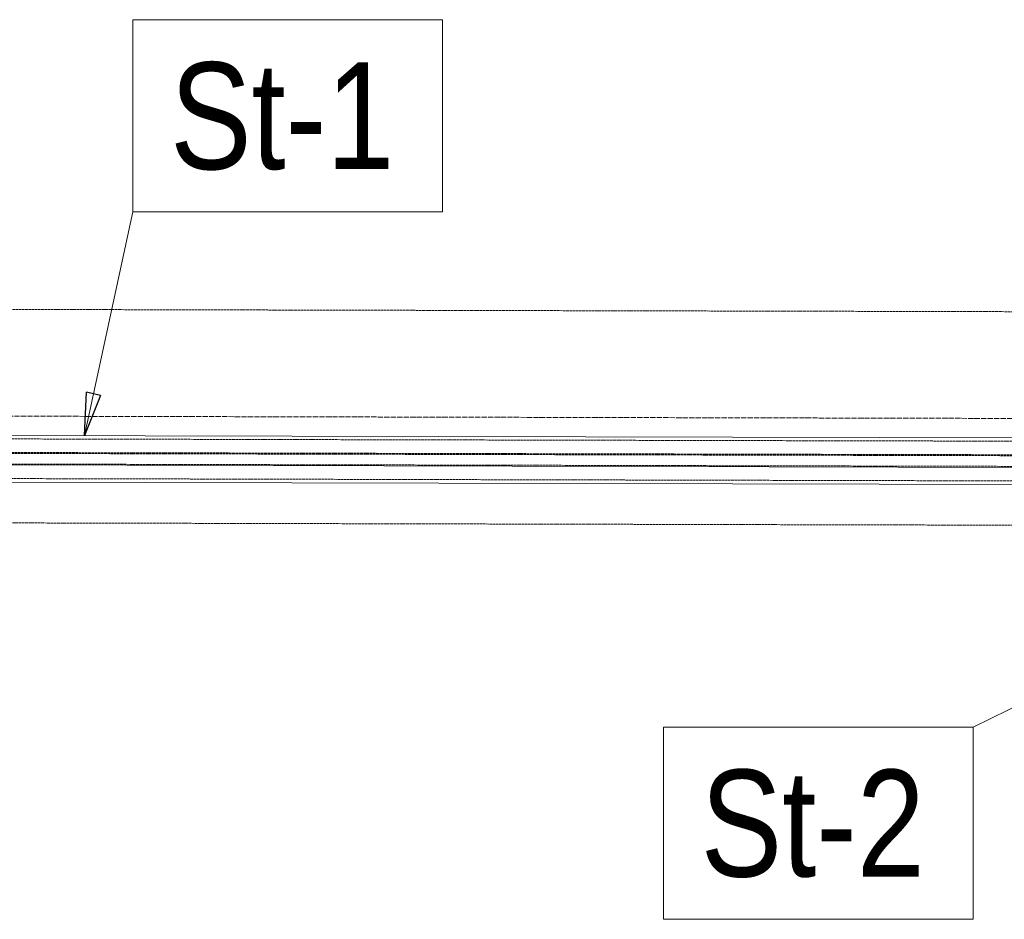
# Model space of a CAD drawing. Header units: millimetres. Extents: x -15129 to 9171, y -18789 to 5877.
# Tile 138 of 256: x -3508 to -2355, y -15372 to -14318. Entities that reach past the tile are written whole.
import ezdxf

# ---------------------------------------------------------------- set-up
doc = ezdxf.new("R2010")
doc.units = ezdxf.units.MM
doc.linetypes.add('ACAD_ISO02W100', pattern=[15, 12, -3])
doc.linetypes.add('ACAD_ISO04W100', pattern=[30, 24, -3, 0, -3])
for name, color, linetype in [('AS_Belki', 145, 'Continuous'), ('AS_Sciany betonowe', 252, 'Continuous'), ('AS_Siatki', 72, 'Continuous')]:
    doc.layers.add(name, color=color, linetype=linetype)
doc.styles.add('Arial Narrow', font='ARIALN.TTF', dxfattribs={"height": 5})

msp = doc.modelspace()

# ---------------------------------------------------------------- linework, layer by layer
at = {"color": 7, "lineweight": 13}
for p, q in [((-3432.3, -14805.4), (-3375.5, -14543.4)), ((-2139.9, -15024), (-2391.4, -15146.7))]:
    msp.add_line(p, q, dxfattribs=at)
at = {"color": 0, "linetype": 'ByBlock', "lineweight": -2}
for p, q in [((-3432.3, -14805.4), (-3429.8, -14754.7)), ((-3413.5, -14758.3), (-3432.3, -14805.4)), ((-3413.5, -14758.3), (-3429.8, -14754.7))]:
    msp.add_line(p, q, dxfattribs=at)
at = {"color": 7, "lineweight": 13}
for points in [[(-3375.5, -14543.4), (-3012.9, -14543.4), (-3012.9, -14318.4), (-3375.5, -14318.4), (-3375.5, -14543.4)], [(-2754, -15371.7), (-2391.4, -15371.7), (-2391.4, -15146.7), (-2754, -15146.7), (-2754, -15371.7)]]:
    msp.add_lwpolyline(points, dxfattribs=at)
at = {"layer": 'AS_Belki', "color": 84, "linetype": 'ACAD_ISO02W100', "lineweight": 13, "ltscale": 0.25}
for p, q in [((-2217.4, -14812.2), (-4178.4, -14807.8)), ((-2217.5, -14828.1), (-4178.4, -14823.7)), ((-2217.5, -14829.2), (-4178.4, -14824.8)), ((-2217.5, -14841.7), (-4178.4, -14837.2)), ((-4178.5, -14854.2), (-2220, -14858.7))]:
    msp.add_line(p, q, dxfattribs=at)
at = {"layer": 'AS_Belki', "color": 145, "linetype": 'Continuous', "lineweight": 13, "ltscale": 0.25}
for p, q in [((-2217.4, -14808.1), (-4178.3, -14803.7)), ((-2217.5, -14842.8), (-4178.4, -14838.3)), ((-4168.5, -14858.3), (-2230.9, -14862.7))]:
    msp.add_line(p, q, dxfattribs=at)
at = {"layer": 'AS_Sciany betonowe', "color": 145, "linetype": 'ACAD_ISO02W100', "lineweight": 13, "ltscale": 0.25}
for p, q in [((37.6, -14665.7), (-9310, -14644.5)), ((-2208.7, -14910.6), (-4187.6, -14906.1))]:
    msp.add_line(p, q, dxfattribs=at)
at = {"layer": 'AS_Siatki', "color": 20, "linetype": 'ACAD_ISO04W100', "lineweight": 13, "ltscale": 0.25}
msp.add_line((-11691.9, -14764.1), (41.5, -14790.7), dxfattribs=at)

# ---------------------------------------------------------------- texts
at = {"color": 7, "lineweight": 13, "style": 'Arial Narrow'}
for s, p in [('St-1', (-3332, -14493.4)), ('St-2', (-2710.5, -15321.7))]:
    msp.add_text(s, height=125, dxfattribs=at).set_placement(p)

doc.saveas('drawing.dxf')
